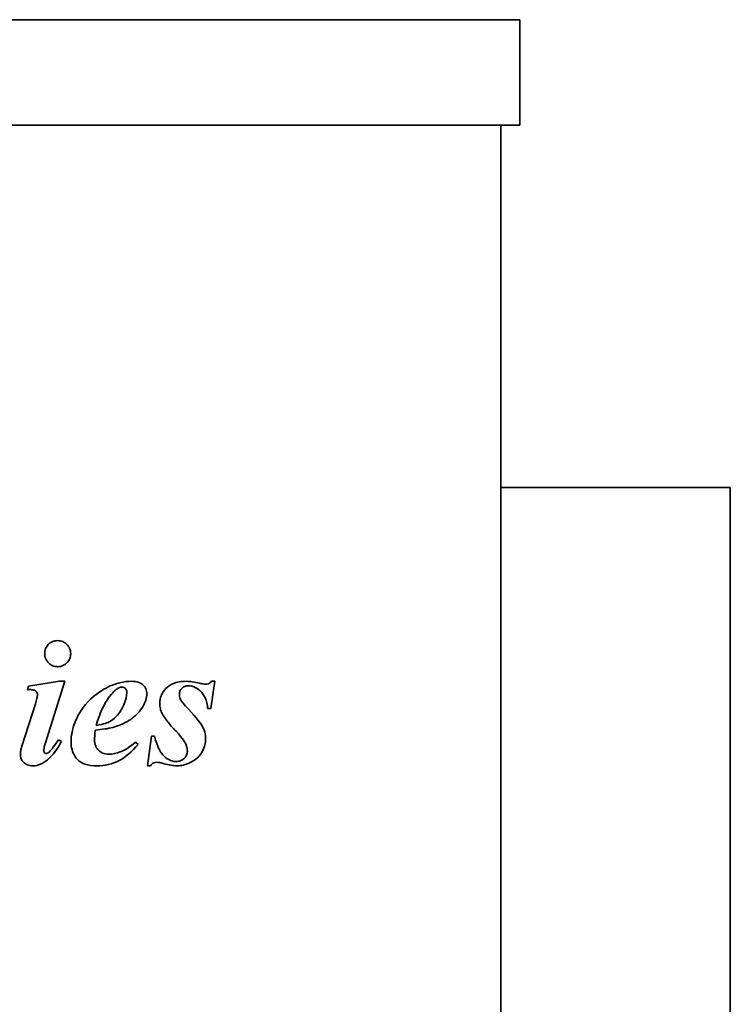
# Model space of a CAD drawing. Header units: millimetres. Extents: x 170 to 670, y 95 to 499.
# Tile 5 of 5: x 522 to 670, y 294 to 499. Entities that reach past the tile are written whole.
import ezdxf

# ---------------------------------------------------------------- set-up
doc = ezdxf.new("R2010")
doc.units = ezdxf.units.MM
doc.header["$LTSCALE"] = 2
doc.layers.add('Krawędzie widoczne(ISO)', color=7, linetype='Continuous', lineweight=35, true_color=0x262659)

msp = doc.modelspace()

# ---------------------------------------------------------------- linework, layer by layer
at = {"layer": 'Krawędzie widoczne(ISO)'}
for p, q in [((213.5, 499.23), (626.5, 499.23)), ((626.5, 477.23), (626.5, 499.23)), ((626.5, 477.23), (213.5, 477.23)), ((622.5, 477.23), (622.5, 107.73)), ((670.4, 401.73), (622.5, 401.73)), ((670.4, 201.73), (670.4, 401.73)), ((524.02, 360.27), (523.78, 359.53)), ((530.48, 361.29), (524.02, 360.27)), ((527.52, 348.28), (531.62, 361.29)), ((531.62, 361.29), (530.48, 361.29)), ((562.05, 355.59), (562.87, 361.29)), ((562.87, 361.29), (562.2, 361.29)), ((525.47, 356.59), (522.65, 347.79)), ((561.38, 355.59), (562.05, 355.59)), ((530.89, 348.71), (530.25, 349.1)), ((549.7, 349.83), (548.8, 343.68)), ((550.29, 349.83), (549.7, 349.83)), ((546.9, 348.12), (546.35, 348.59)), ((548.8, 343.68), (549.47, 343.68))]:
    msp.add_line(p, q, dxfattribs=at)
for points, knots in [([(530.09, 369.77), (529.9, 369.77), (529.71, 369.75), (529.35, 369.68), (529.18, 369.63), (528.7, 369.42), (528.42, 369.22), (527.91, 368.7), (527.72, 368.42), (527.45, 367.77), (527.39, 367.41), (527.39, 367.05)], [-0.4509791, -0.4509791, -0.4509791, -0.4509791, -0.3874977, -0.3874977, -0.3265374, -0.3265374, -0.211083, -0.211083, -0.1092223, -0.1092223, 0, 0, 0, 0]), ([(532.81, 367.05), (532.81, 367.24), (532.79, 367.43), (532.72, 367.79), (532.66, 367.97), (532.44, 368.49), (532.22, 368.78), (531.73, 369.25), (531.46, 369.44), (530.81, 369.71), (530.45, 369.77), (530.09, 369.77)], [-0.416204, -0.416204, -0.416204, -0.416204, -0.3642774, -0.3642774, -0.3143468, -0.3143468, -0.2097783, -0.2097783, -0.1095845, -0.1095845, 0, 0, 0, 0]), ([(527.39, 367.05), (527.39, 366.86), (527.41, 366.67), (527.48, 366.31), (527.54, 366.13), (527.77, 365.59), (528.01, 365.3), (528.48, 364.85), (528.76, 364.66), (529.39, 364.4), (529.74, 364.33), (530.09, 364.33)], [-0.3936903, -0.3936903, -0.3936903, -0.3936903, -0.3478818, -0.3478818, -0.3037884, -0.3037884, -0.2065084, -0.2065084, -0.1058691, -0.1058691, 0, 0, 0, 0]), ([(530.09, 364.33), (530.28, 364.33), (530.47, 364.35), (530.83, 364.42), (531, 364.48), (531.58, 364.73), (531.87, 364.99), (532.29, 365.42), (532.48, 365.7), (532.74, 366.34), (532.81, 366.69), (532.81, 367.05)], [-0.352796, -0.352796, -0.352796, -0.352796, -0.3198104, -0.3198104, -0.2880609, -0.2880609, -0.2093679, -0.2093679, -0.1081651, -0.1081651, 0, 0, 0, 0]), ([(523.78, 359.53), (523.9, 359.54), (524.03, 359.55), (524.27, 359.55), (524.38, 359.55), (524.49, 359.55)], [-0.07108279, -0.07108279, -0.07108279, -0.07108279, -0.03295404, -0.03295404, 0, 0, 0, 0]), ([(524.49, 359.55), (524.63, 359.55), (524.76, 359.54), (525.01, 359.5), (525.13, 359.46), (525.41, 359.33), (525.53, 359.23), (525.7, 359.05), (525.77, 358.95), (525.86, 358.74), (525.88, 358.63), (525.88, 358.51)], [-0.1608523, -0.1608523, -0.1608523, -0.1608523, -0.1334734, -0.1334734, -0.1092817, -0.1092817, -0.0694396, -0.0694396, -0.0340452, -0.0340452, 0, 0, 0, 0]), ([(545.53, 361.29), (544.71, 361.29), (543.89, 361.19), (542.25, 360.79), (541.43, 360.49), (539.52, 359.57), (537.92, 358.63), (534.91, 355.4), (534.09, 353.69), (533.17, 351.32), (532.89, 349.96), (532.89, 348.57)], [-1.535949, -1.535949, -1.535949, -1.535949, -1.319391, -1.319391, -1.091451, -1.091451, -0.763345, -0.763345, -0.419332, -0.419332, 0, 0, 0, 0]), ([(541.51, 358.84), (541.74, 359.1), (541.99, 359.35), (542.48, 359.73), (542.72, 359.88), (543.14, 360.03), (543.31, 360.07), (543.49, 360.07)], [-0.2371908, -0.2371908, -0.2371908, -0.2371908, -0.1336697, -0.1336697, -0.0521754, -0.0521754, 0, 0, 0, 0]), ([(543.49, 360.07), (543.63, 360.07), (543.78, 360.04), (544.03, 359.94), (544.13, 359.87), (544.28, 359.72), (544.36, 359.61), (544.49, 359.3), (544.51, 359.13), (544.51, 358.96)], [-0.2665624, -0.2665624, -0.2665624, -0.2665624, -0.1782034, -0.1782034, -0.101379, -0.101379, -0.0505535, -0.0505535, 0, 0, 0, 0]), ([(548.68, 358.7), (548.68, 358.89), (548.66, 359.07), (548.58, 359.43), (548.53, 359.6), (548.32, 360.06), (548.13, 360.32), (547.76, 360.67), (547.5, 360.89), (546.57, 361.23), (546.04, 361.29), (545.53, 361.29)], [-0.8558076, -0.8558076, -0.8558076, -0.8558076, -0.7040722, -0.7040722, -0.560056, -0.560056, -0.2970004, -0.2970004, -0.1521953, -0.1521953, 0, 0, 0, 0]), ([(556.91, 361.29), (556.41, 361.29), (555.91, 361.25), (554.98, 361.09), (554.55, 360.97), (553.61, 360.57), (553.1, 360.24), (552.24, 359.36), (551.94, 358.91), (551.49, 357.84), (551.39, 357.24), (551.39, 356.63)], [-0.8800309, -0.8800309, -0.8800309, -0.8800309, -0.7060035, -0.7060035, -0.5510547, -0.5510547, -0.3479455, -0.3479455, -0.1825734, -0.1825734, 0, 0, 0, 0]), ([(555.48, 358.66), (555.48, 358.76), (555.49, 358.87), (555.53, 359.07), (555.56, 359.17), (555.68, 359.47), (555.81, 359.64), (556.19, 360.01), (556.41, 360.13), (556.85, 360.31), (557.14, 360.35), (557.44, 360.35)], [-0.2190672, -0.2190672, -0.2190672, -0.2190672, -0.2002177, -0.2002177, -0.181881, -0.181881, -0.143458, -0.143458, -0.0888308, -0.0888308, 0, 0, 0, 0]), ([(559.7, 360.88), (559.21, 361.01), (558.69, 361.11), (557.76, 361.25), (557.33, 361.29), (556.91, 361.29)], [-0.2805032, -0.2805032, -0.2805032, -0.2805032, -0.1261336, -0.1261336, 0, 0, 0, 0]), ([(557.44, 360.35), (557.64, 360.35), (557.84, 360.33), (558.23, 360.25), (558.43, 360.18), (559.03, 359.92), (559.4, 359.66), (560.34, 358.8), (560.66, 358.25), (561.17, 357.18), (561.33, 356.39), (561.38, 355.59)], [-0.480152, -0.480152, -0.480152, -0.480152, -0.4512895, -0.4512895, -0.4219219, -0.4219219, -0.3572301, -0.3572301, -0.238326, -0.238326, 0, 0, 0, 0]), ([(561.03, 360.68), (560.84, 360.68), (560.64, 360.7), (560.21, 360.77), (559.95, 360.82), (559.7, 360.88)], [-0.1312582, -0.1312582, -0.1312582, -0.1312582, -0.0751287, -0.0751287, 0, 0, 0, 0]), ([(562.2, 361.29), (562.11, 361.18), (562.02, 361.07), (561.81, 360.9), (561.7, 360.83), (561.4, 360.71), (561.22, 360.68), (561.03, 360.68)], [-0.1379027, -0.1379027, -0.1379027, -0.1379027, -0.0955707, -0.0955707, -0.0561638, -0.0561638, 0, 0, 0, 0]), ([(525.88, 358.51), (525.88, 358.27), (525.84, 357.99), (525.7, 357.35), (525.59, 356.95), (525.47, 356.59)], [-0.1957249, -0.1957249, -0.1957249, -0.1957249, -0.1126966, -0.1126966, 0, 0, 0, 0]), ([(544.51, 358.96), (544.51, 358.15), (544.3, 357.34), (543.77, 356.05), (543.32, 355.09), (542.29, 353.92), (541.72, 353.34), (540.58, 352.68), (539.85, 352.34), (538.12, 352.08)], [-7.76471, -7.76471, -7.76471, -7.76471, -4.065446, -4.065446, -1.456197, -1.456197, -0.52465, -0.52465, 0, 0, 0, 0]), ([(538.12, 352.08), (538.51, 353.41), (539.01, 354.78), (540.14, 357.03), (540.75, 358.01), (541.51, 358.84)], [-0.7546689, -0.7546689, -0.7546689, -0.7546689, -0.3358974, -0.3358974, 0, 0, 0, 0]), ([(547.9, 356.08), (548.15, 356.49), (548.35, 356.92), (548.61, 357.8), (548.68, 358.25), (548.68, 358.7)], [-0.2776952, -0.2776952, -0.2776952, -0.2776952, -0.1355753, -0.1355753, 0, 0, 0, 0]), ([(556.78, 356.14), (555.97, 357), (555.77, 357.4), (555.54, 357.95), (555.48, 358.29), (555.48, 358.66)], [-0.1760782, -0.1760782, -0.1760782, -0.1760782, -0.1085577, -0.1085577, 0, 0, 0, 0]), ([(541.57, 351.67), (543.76, 352.27), (545.06, 353.16), (546.5, 354.21), (547.28, 355.07), (547.9, 356.08)], [-0.5357769, -0.5357769, -0.5357769, -0.5357769, -0.3549918, -0.3549918, 0, 0, 0, 0]), ([(551.39, 356.63), (551.39, 356.26), (551.43, 355.89), (551.59, 355.19), (551.72, 354.86), (551.88, 354.55)], [-0.2170359, -0.2170359, -0.2170359, -0.2170359, -0.1055651, -0.1055651, 0, 0, 0, 0]), ([(560.95, 349.3), (560.95, 349.78), (560.89, 350.25), (560.61, 351.29), (560.4, 351.7), (559.85, 352.74), (558.43, 354.38), (556.78, 356.14)], [-0.9160631, -0.9160631, -0.9160631, -0.9160631, -0.8322724, -0.8322724, -0.725355, -0.725355, 0, 0, 0, 0]), ([(551.88, 354.55), (552.14, 354.06), (552.53, 353.51), (553.47, 352.31), (554.12, 351.58), (554.72, 350.94)], [-0.4571732, -0.4571732, -0.4571732, -0.4571732, -0.2644467, -0.2644467, 0, 0, 0, 0]), ([(537.79, 349.14), (537.79, 349.43), (537.81, 349.73), (537.86, 350.38), (537.9, 350.76), (537.95, 351.12)], [-0.1957361, -0.1957361, -0.1957361, -0.1957361, -0.1090517, -0.1090517, 0, 0, 0, 0]), ([(537.95, 351.12), (538.62, 351.17), (539.32, 351.25), (540.51, 351.43), (541.06, 351.53), (541.57, 351.67)], [-0.3602885, -0.3602885, -0.3602885, -0.3602885, -0.1577625, -0.1577625, 0, 0, 0, 0]), ([(530.25, 349.1), (529.93, 348.58), (529.56, 348.02), (528.93, 347.19), (528.62, 346.82), (528.29, 346.54)], [-0.3130305, -0.3130305, -0.3130305, -0.3130305, -0.1275722, -0.1275722, 0, 0, 0, 0]), ([(540.73, 346.09), (540.3, 346.09), (539.87, 346.16), (539.14, 346.46), (538.85, 346.66), (538.41, 347.11), (538.19, 347.39), (537.85, 348.22), (537.79, 348.68), (537.79, 349.14)], [-0.6502662, -0.6502662, -0.6502662, -0.6502662, -0.4405223, -0.4405223, -0.2697724, -0.2697724, -0.1371019, -0.1371019, 0, 0, 0, 0]), ([(554.8, 344.56), (554.5, 344.56), (554.2, 344.62), (553.54, 344.82), (553.22, 344.99), (552.48, 345.45), (552.07, 345.83), (551.43, 346.71), (550.97, 347.5), (550.29, 349.83)], [-2.273227, -2.273227, -2.273227, -2.273227, -1.941019, -1.941019, -1.528015, -1.528015, -0.72756, -0.72756, 0, 0, 0, 0]), ([(554.72, 350.94), (556.33, 349.19), (556.71, 348.5), (557.06, 347.62), (557.15, 347.18), (557.15, 346.73)], [-0.284397, -0.284397, -0.284397, -0.284397, -0.1361469, -0.1361469, 0, 0, 0, 0]), ([(554.95, 343.68), (555.41, 343.68), (555.86, 343.73), (556.77, 343.94), (557.2, 344.09), (558.15, 344.52), (558.8, 344.89), (559.6, 345.69), (560.14, 346.25), (560.81, 347.87), (560.95, 348.57), (560.95, 349.3)], [-2.60839, -2.60839, -2.60839, -2.60839, -1.969327, -1.969327, -1.32176, -1.32176, -0.524409, -0.524409, -0.219729, -0.219729, 0, 0, 0, 0]), ([(522.65, 347.79), (522.55, 347.48), (522.46, 347.15), (522.34, 346.58), (522.31, 346.31), (522.31, 346.05)], [-0.1754569, -0.1754569, -0.1754569, -0.1754569, -0.0775721, -0.0775721, 0, 0, 0, 0]), ([(524.94, 343.68), (525.48, 343.68), (526, 343.79), (527.04, 344.22), (527.55, 344.56), (529.12, 345.89), (530.08, 347.26), (530.89, 348.71)], [-0.8826197, -0.8826197, -0.8826197, -0.8826197, -0.6999555, -0.6999555, -0.4976709, -0.4976709, 0, 0, 0, 0]), ([(527.17, 346.83), (527.17, 346.96), (527.2, 347.15), (527.32, 347.66), (527.43, 348), (527.52, 348.28)], [-0.155203, -0.155203, -0.155203, -0.155203, -0.0890312, -0.0890312, 0, 0, 0, 0]), ([(532.89, 348.57), (532.89, 348.05), (532.95, 347.54), (533.23, 346.55), (533.43, 346.1), (534.07, 345.09), (534.41, 344.8), (534.85, 344.42), (535.3, 344.19), (536.58, 343.77), (537.48, 343.68), (538.32, 343.68)], [-0.4610379, -0.4610379, -0.4610379, -0.4610379, -0.4432687, -0.4432687, -0.4259714, -0.4259714, -0.4024571, -0.4024571, -0.2518623, -0.2518623, 0, 0, 0, 0]), ([(538.32, 343.68), (539.1, 343.68), (539.88, 343.76), (541.53, 344.14), (542.24, 344.44), (544.26, 345.46), (545.65, 346.71), (546.9, 348.12)], [-0.9307119, -0.9307119, -0.9307119, -0.9307119, -0.7606828, -0.7606828, -0.5628392, -0.5628392, 0, 0, 0, 0]), ([(546.35, 348.59), (544.72, 347.27), (543.72, 346.79), (542.36, 346.26), (541.56, 346.09), (540.73, 346.09)], [-0.436929, -0.436929, -0.436929, -0.436929, -0.2490199, -0.2490199, 0, 0, 0, 0]), ([(522.31, 346.05), (522.31, 345.73), (522.36, 345.42), (522.6, 344.85), (522.77, 344.61), (523.14, 344.24), (523.39, 344.04), (524.13, 343.74), (524.54, 343.68), (524.94, 343.68)], [-0.5665292, -0.5665292, -0.5665292, -0.5665292, -0.3970455, -0.3970455, -0.2399516, -0.2399516, -0.1211657, -0.1211657, 0, 0, 0, 0]), ([(527.68, 346.24), (527.65, 346.24), (527.62, 346.24), (527.56, 346.26), (527.53, 346.27), (527.44, 346.31), (527.39, 346.36), (527.3, 346.46), (527.25, 346.52), (527.18, 346.68), (527.17, 346.75), (527.17, 346.83)], [-0.1006459, -0.1006459, -0.1006459, -0.1006459, -0.0890877, -0.0890877, -0.0771836, -0.0771836, -0.0501361, -0.0501361, -0.023172, -0.023172, 0, 0, 0, 0]), ([(528.29, 346.54), (528.23, 346.49), (528.17, 346.43), (528.05, 346.35), (527.98, 346.31), (527.84, 346.25), (527.76, 346.24), (527.68, 346.24)], [-0.07046949, -0.07046949, -0.07046949, -0.07046949, -0.04601746, -0.04601746, -0.02469589, -0.02469589, 0, 0, 0, 0]), ([(557.15, 346.73), (557.15, 346.45), (557.1, 346.17), (556.88, 345.65), (556.72, 345.42), (556.36, 345.07), (556.13, 344.88), (555.48, 344.62), (555.14, 344.56), (554.8, 344.56)], [-0.4916038, -0.4916038, -0.4916038, -0.4916038, -0.3513485, -0.3513485, -0.2101778, -0.2101778, -0.1024562, -0.1024562, 0, 0, 0, 0]), ([(549.47, 343.68), (549.57, 343.83), (549.68, 343.98), (549.93, 344.21), (550.03, 344.27), (550.31, 344.38), (550.53, 344.4), (550.76, 344.4)], [-0.134862, -0.134862, -0.134862, -0.134862, -0.1008874, -0.1008874, -0.0672575, -0.0672575, 0, 0, 0, 0]), ([(550.76, 344.4), (550.97, 344.4), (551.21, 344.37), (551.71, 344.27), (552.02, 344.19), (552.31, 344.11)], [-0.1523025, -0.1523025, -0.1523025, -0.1523025, -0.08985, -0.08985, 0, 0, 0, 0]), ([(552.31, 344.11), (552.78, 343.99), (553.27, 343.87), (554.14, 343.73), (554.55, 343.68), (554.95, 343.68)], [-0.2645286, -0.2645286, -0.2645286, -0.2645286, -0.1179389, -0.1179389, 0, 0, 0, 0])]:
    msp.add_open_spline(points, degree=3, knots=knots, dxfattribs=at)

doc.saveas('drawing.dxf')
